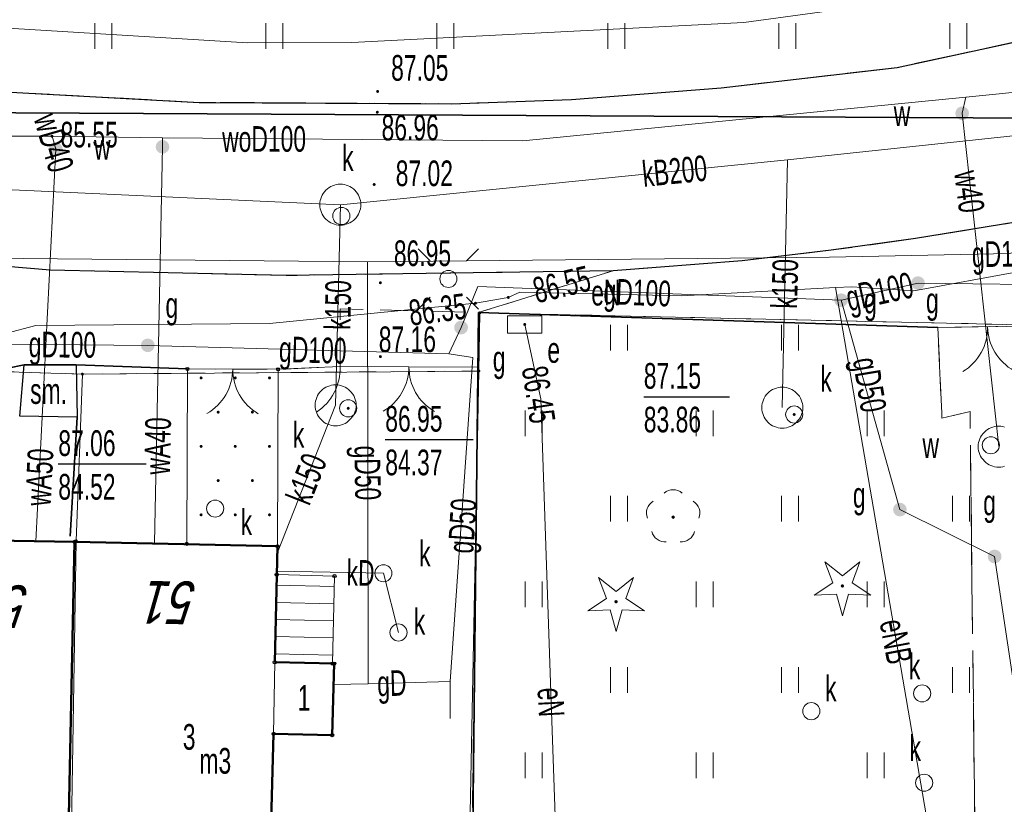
# Model space of a CAD drawing. Header units: metres. Extents: x 7504240 to 7504745, y 5782869 to 5783359.
# Tile 35 of 93: x 7504441 to 7504470, y 5782971 to 5782994. Entities that reach past the tile are written whole.
import ezdxf
from ezdxf.enums import TextEntityAlignment as Align

# ---------------------------------------------------------------- set-up
doc = ezdxf.new("R2010")
doc.units = ezdxf.units.M
doc.header["$MEASUREMENT"] = 0
for name, pattern in [('1.0_0.5', [1.5, 1, -0.5]), ('1.5_0.5', [2, 1.5, -0.5]), ('219-500', [0]), ('egug-500', [1, 0.5, -0.5]), ('l219_500', [0]), ('l32_500', [0]), ('otob_500', [0]), ('otof_500', [0])]:
    doc.linetypes.add(name, pattern=pattern)
doc.layers.get('0').update_dxf_attribs({"color": 2, "linetype": 'CONTINUOUS', "lineweight": 5})
for name, color, linetype in [('203-punkt graniczny', 7, 'CONTINUOUS'), ('216-obręb ewidencyjny', 7, 'CONTINUOUS'), ('218-kontur użytku gruntowego', 7, 'CONTINUOUS'), ('219-działka ewidencyjna', 7, 'CONTINUOUS'), ('312-budynek ewidencyjny', 7, 'CONTINUOUS'), ('312-oznaczenie budynku ewidencyjnego-Atr117', 7, 'CONTINUOUS'), ('320-blok - kondygnacja nadziemna', 7, 'CONTINUOUS'), ('320-blok - kondygnacja nadziemna-Atr25', 7, 'CONTINUOUS'), ('352-schody', 7, 'CONTINUOUS'), ('Adres nieruchomości (na budynku)', 7, 'CONTINUOUS'), ('brama', 7, 'CONTINUOUS'), ('chodnik', 7, 'CONTINUOUS'), ('drzewo iglaste', 7, 'CONTINUOUS'), ('drzewo liściaste', 7, 'CONTINUOUS'), ('furtka', 7, 'CONTINUOUS'), ('jezdnia', 7, 'CONTINUOUS'), ('komora podziemna', 7, 'CONTINUOUS'), ('krawężnik', 7, 'CONTINUOUS'), ('latarnia', 7, 'CONTINUOUS'), ('ogrodzenie trwałe', 7, 'CONTINUOUS'), ('pikieta sztuczna', 7, 'CONTINUOUS'), ('pikieta sztuczna-Atr2', 7, 'CONTINUOUS'), ('przewód elektroenergetyczny podziemny', 7, 'CONTINUOUS'), ('przewód elektroenergetyczny podziemny-Atr1', 7, 'CONTINUOUS'), ('przewód gazowy', 7, 'CONTINUOUS'), ('przewód gazowy-Atr1', 7, 'CONTINUOUS'), ('przewód kanalizacyjny', 7, 'CONTINUOUS'), ('przewód kanalizacyjny-Atr1', 7, 'CONTINUOUS'), ('przewód wodociągowy', 7, 'CONTINUOUS'), ('przewód wodociągowy-Atr1', 7, 'CONTINUOUS'), ('Punkt budynku', 7, 'CONTINUOUS'), ('rzędna', 7, 'CONTINUOUS'), ('rzędna-Atr2', 7, 'CONTINUOUS'), ('rzędna-Atr3', 7, 'CONTINUOUS'), ('szafa elektroenergetyczna lub kontener', 7, 'CONTINUOUS'), ('szafa elektroenergetyczna lub kontener-Atr17', 7, 'CONTINUOUS'), ('trawnik', 7, 'CONTINUOUS'), ('wjazd do podziemia', 7, 'CONTINUOUS'), ('właz do komory lub kanału - okrągły', 7, 'CONTINUOUS'), ('właz do komory lub kanału - okrągły-Atr17', 7, 'CONTINUOUS'), ('zasuwa lub zawór', 7, 'CONTINUOUS'), ('zasuwa lub zawór-Atr17', 7, 'CONTINUOUS'), ('śmietnik', 7, 'CONTINUOUS'), ('śmietnik-Atr17', 7, 'CONTINUOUS')]:
    doc.layers.add(name, color=color, linetype=linetype)
doc.styles.get("Standard").update_dxf_attribs({"font": 'Working1250', "width": 0.75})
doc.linetypes.add('902-500', pattern='A,3.75,0,[1,ksztalty.shx,S=0.5,R=0,X=0,Y=0],3.75', length=7.5)

# ---------------------------------------------------------------- blocks, each defined once
blk = doc.blocks.new('PW01')
at = {"linetype": 'Continuous', "lineweight": 13}
h = blk.add_hatch(color=0, dxfattribs=at)
edge = h.paths.add_edge_path()
edge.add_arc((0, 0), 0.045, 0, 360)
blk = doc.blocks.new('US25')
at = {"linetype": 'Continuous', "lineweight": 0}
h = blk.add_hatch(color=0, dxfattribs=at)
edge = h.paths.add_edge_path()
edge.add_arc((0, 0), 0.2, 0, 360)
blk = doc.blocks.new('US22')
at = {"color": 0, "linetype": 'Continuous', "lineweight": 13}
blk.add_circle((0, 0), 0.25, dxfattribs=at)
blk = doc.blocks.new('SM01')
at = {"color": 0, "linetype": 'Continuous', "lineweight": 13}
for p, q in [((-0.53, 0.531), (-0.883, 0.884)), ((0.531, 0.531), (0.884, 0.884)), ((-0.53, -0.53), (-0.883, -0.883)), ((0.531, -0.53), (0.884, -0.883))]:
    blk.add_line(p, q, dxfattribs=at)
blk.add_circle((0, 0), 0.25, dxfattribs=at)
blk = doc.blocks.new('US18')
at = {"color": 0, "linetype": 'Continuous', "lineweight": 13}
for p, q in [((-0.5, -0.25), (-0.5, 0.25)), ((-0.5, 0.25), (0.5, 0.25)), ((0.5, -0.25), (0.5, 0.25)), ((-0.5, -0.25), (0.5, -0.25))]:
    blk.add_line(p, q, dxfattribs=at)
blk = doc.blocks.new('OP011')
at = {"linetype": 'Continuous', "lineweight": 13}
h = blk.add_hatch(color=0, dxfattribs=at)
edge = h.paths.add_edge_path()
edge.add_arc((0, 0), 0.05, 0, 360)
at = {"color": 0, "linetype": 'Continuous', "lineweight": 13}
for p, q in [((-0.283, 0.093), (-0.512, 0.706)), ((-0.512, 0.706), (0, 0.299)), ((0, 0.299), (0.512, 0.706)), ((0.512, 0.706), (0.283, 0.093)), ((-0.828, -0.268), (-0.283, 0.093)), ((0.283, 0.093), (0.828, -0.268)), ((-0.175, -0.24), (-0.828, -0.268)), ((0, -0.87), (-0.175, -0.24)), ((0.175, -0.24), (0, -0.87)), ((0.828, -0.268), (0.175, -0.24))]:
    blk.add_line(p, q, dxfattribs=at)
blk = doc.blocks.new('OP021')
at = {"linetype": 'Continuous', "lineweight": 13}
h = blk.add_hatch(color=0, dxfattribs=at)
edge = h.paths.add_edge_path()
edge.add_arc((0, 0), 0.05, 0, 360)
at = {"color": 0, "linetype": 'Continuous', "lineweight": 13}
for centre, start, end in [((0, 0.4), 49.272, 130.728), ((-0.38, 0.124), 121.308, 202.548), ((0.38, 0.124), 337.452, 58.692), ((-0.235, -0.324), 193.221, 274.871), ((0.235, -0.324), 265.129, 346.779)]:
    blk.add_arc(centre, 0.4, start, end, dxfattribs=at)
blk = doc.blocks.new('OK02')
at = {"color": 0, "linetype": 'Continuous', "lineweight": 0}
for centre, start, end in [((-1.5, 0), 0, 60), ((1.5, 0), 120, 180)]:
    blk.add_arc(centre, 1.5, start, end, dxfattribs=at)
blk = doc.blocks.new('OK04')
at = {"color": 0, "linetype": 'Continuous', "lineweight": 0}
blk.add_arc((1.5, 0.001), 1.5, 120, 180, dxfattribs=at)
blk = doc.blocks.new('TU04')
at = {"color": 0, "linetype": 'Continuous', "lineweight": 13}
for p, q in [((0, 0), (0, 0.75)), ((0.5, 0), (0.5, 0.75))]:
    blk.add_line(p, q, dxfattribs=at)
blk = doc.blocks.new('203')
at = {"linetype": 'Continuous', "lineweight": 0}
h = blk.add_hatch(color=0, dxfattribs=at)
edge = h.paths.add_edge_path()
edge.add_arc((0, 0), 0.045, 0, 360)
blk = doc.blocks.new('PUNKTBUD')
at = {"color": 0}
blk.add_circle((0, 0), 0.045, dxfattribs=at)
blk = doc.blocks.new('PW02')
at = {"linetype": 'Continuous', "lineweight": 13}
h = blk.add_hatch(color=0, dxfattribs=at)
edge = h.paths.add_edge_path()
edge.add_arc((0, 0), 0.045, 0, 360)

msp = doc.modelspace()

# ---------------------------------------------------------------- linework, layer by layer
at = {"layer": '216-obręb ewidencyjny', "color": 7, "linetype": 'l32_500', "lineweight": 35, "flags": 128}
msp.add_lwpolyline([(7504478.44, 5782991.44), (7504422.45, 5782991.73)], dxfattribs=at)
at = {"layer": '218-kontur użytku gruntowego', "color": 3, "linetype": 'egug-500', "lineweight": 18, "flags": 128}
for points in [[(7504422.45, 5782991.73), (7504478.44, 5782991.44)], [(7504454.69, 5782985.79), (7504454.66, 5782984.09)], [(7504470.97, 5782985.43), (7504454.69, 5782985.79)], [(7504443.07, 5782984), (7504433.82, 5782984.29)], [(7504454.66, 5782984.09), (7504443.07, 5782984)]]:
    msp.add_lwpolyline(points, dxfattribs=at)
at = {"layer": '219-działka ewidencyjna', "color": 7, "linetype": 'l219_500', "lineweight": 18, "flags": 128}
msp.add_lwpolyline([(7504478.44, 5782991.44), (7504422.45, 5782991.73)], dxfattribs=at)
at = {"layer": '219-działka ewidencyjna', "color": 7, "linetype": '219-500', "lineweight": 18, "flags": 128}
for points in [[(7504478.44, 5782991.44), (7504422.45, 5782991.73)], [(7504454.66, 5782984.09), (7504454.69, 5782985.79)], [(7504470.97, 5782985.43), (7504454.69, 5782985.79)], [(7504433.82, 5782984.29), (7504443.07, 5782984)], [(7504443.07, 5782984), (7504454.66, 5782984.09)], [(7504454.66, 5782984.09), (7504453.98, 5782949.34)], [(7504443.07, 5782984), (7504442.89, 5782979.13)], [(7504442.89, 5782979.13), (7504442.66, 5782965.42)]]:
    msp.add_lwpolyline(points, dxfattribs=at)
at = {"layer": '312-budynek ewidencyjny', "color": 7, "linetype": 'Continuous', "lineweight": 50, "flags": 128}
for points in [[(7504442.84, 5782979.1), (7504436.94, 5782979.2)], [(7504442.84, 5782979.1), (7504442.6, 5782967.8)], [(7504442.6, 5782967.8), (7504442.84, 5782979.1)], [(7504448.77, 5782978.97), (7504442.84, 5782979.1)], [(7504448.69, 5782975.58), (7504448.77, 5782978.97)], [(7504450.43, 5782975.54), (7504448.69, 5782975.58)], [(7504450.37, 5782973.45), (7504450.43, 5782975.54)], [(7504448.5, 5782967.7), (7504448.66, 5782973.49)], [(7504448.66, 5782973.49), (7504450.37, 5782973.45)]]:
    msp.add_lwpolyline(points, dxfattribs=at)
at = {"layer": '320-blok - kondygnacja nadziemna', "color": 7, "linetype": 'Continuous', "lineweight": 18, "flags": 128}
for points in [[(7504442.54, 5782965.1), (7504442.84, 5782979.1), (7504436.94, 5782979.2), (7504436.85, 5782976.09), (7504435.1, 5782976.14), (7504435.04, 5782974.46), (7504432.13, 5782974.61), (7504431.76, 5782965.39), (7504435.38, 5782965.29)], [(7504448.66, 5782973.49), (7504448.69, 5782975.58), (7504448.77, 5782978.97), (7504442.84, 5782979.1), (7504442.6, 5782967.8), (7504448.5, 5782967.7)], [(7504448.69, 5782975.58), (7504448.66, 5782973.49), (7504450.37, 5782973.45), (7504450.43, 5782975.54)]]:
    msp.add_lwpolyline(points, close=True, dxfattribs=at)
at = {"layer": '352-schody', "color": 7, "linetype": 'Continuous', "lineweight": 18, "flags": 128}
msp.add_lwpolyline([(7504448.69, 5782975.58), (7504450.38, 5782975.54), (7504450.44, 5782978.1), (7504448.75, 5782978.14)], close=True, dxfattribs=at)
msp.add_lwpolyline([(7504448.69, 5782975.58), (7504450.38, 5782975.54), (7504450.44, 5782978.1), (7504448.75, 5782978.14)], close=True, dxfattribs=at)
for points in [[(7504450.433, 5782977.791), (7504448.743, 5782977.829)], [(7504450.421, 5782977.291), (7504448.731, 5782977.329)], [(7504450.409, 5782976.791), (7504448.719, 5782976.829)], [(7504450.398, 5782976.292), (7504448.708, 5782976.329)], [(7504450.386, 5782975.792), (7504448.696, 5782975.829)]]:
    msp.add_lwpolyline(points, dxfattribs=at)
at = {"layer": 'brama', "color": 7, "linetype": 'otob_500', "lineweight": 18, "flags": 128}
for points in [[(7504470.99, 5782985.41), (7504468.08, 5782985.36)], [(7504448.79, 5782984.14), (7504446.14, 5782984.15)], [(7504454.63, 5782984.2), (7504450.6, 5782984.22)]]:
    msp.add_lwpolyline(points, dxfattribs=at)
at = {"layer": 'chodnik', "color": 7, "linetype": '1.0_0.5', "lineweight": 18, "flags": 128}
for points in [[(7504502.02, 5782998.51), (7504514.08, 5783003.77), (7504517.19, 5783005.17), (7504517.89, 5783003.61), (7504514.67, 5783001.95), (7504513.49, 5783001.38), (7504508.89, 5782999.32), (7504503.23, 5782996.96), (7504492.44, 5782992.9), (7504486.52, 5782990.94), (7504487.17, 5782989.68), (7504484.24, 5782988.99), (7504483.76, 5782990.26), (7504480.07, 5782989.16), (7504478.74, 5782988.79), (7504477.35, 5782988.41), (7504476.31, 5782988.19), (7504473.87, 5782987.59), (7504474.18, 5782986.38), (7504473.05, 5782985.85), (7504470.99, 5782985.41), (7504468.08, 5782985.36), (7504454.65, 5782985.8), (7504458.59, 5782987.02), (7504462.36, 5782987.31), (7504464.96, 5782987.62), (7504467.43, 5782987.96), (7504470.36, 5782988.44), (7504473.94, 5782989.24), (7504476.85, 5782990.02), (7504480.8, 5782991.1), (7504484.23, 5782992.16), (7504488.87, 5782993.68)], [(7504458.59, 5782987.02), (7504454.65, 5782985.8), (7504450.6, 5782985.91), (7504450.6, 5782984.22), (7504448.79, 5782984.14), (7504446.14, 5782984.15), (7504442.89, 5782984.27), (7504441.37, 5782984.27), (7504440.4, 5782984.08), (7504440.48, 5782984.65), (7504437.57, 5782984.72), (7504437.52, 5782984.15), (7504433.64, 5782984.31), (7504430.76, 5782984.72), (7504429.04, 5782985.01), (7504427.84, 5782985.16), (7504424.91, 5782985.52), (7504420.02, 5782986.25), (7504416.62, 5782986.83), (7504416.43, 5782986.87), (7504415.17, 5782987.07), (7504415.66, 5782988.46), (7504412.32, 5782989.29), (7504404.95, 5782991.26), (7504401.17, 5782992.15), (7504400.03, 5782992.41), (7504383.8, 5782996.87), (7504379.5, 5782997.74), (7504378.7, 5782997.69), (7504380.09, 5782998.65), (7504396.6, 5782994.48), (7504405.37, 5782992.35), (7504413.65, 5782990.36), (7504424.96, 5782988.52), (7504427.73, 5782988.13), (7504430.56, 5782987.86), (7504437.74, 5782987.41), (7504442.13, 5782987.04), (7504449.03, 5782986.88)]]:
    msp.add_lwpolyline(points, close=True, dxfattribs=at)
at = {"layer": 'furtka', "color": 7, "linetype": 'otof_500', "lineweight": 18, "flags": 128}
msp.add_lwpolyline([(7504450.6, 5782984.22), (7504448.79, 5782984.14)], dxfattribs=at)
at = {"layer": 'jezdnia', "color": 7, "linetype": '1.5_0.5', "lineweight": 18, "flags": 128}
for points in [[(7504258.91, 5783102.195), (7504259.32, 5783101.71), (7504260.19, 5783100.87), (7504261.03, 5783100.2), (7504262.23, 5783099.48), (7504263.58, 5783098.75), (7504271.27, 5783096.34), (7504273.07, 5783095.78), (7504273.4, 5783095.77), (7504279.31, 5783093.59), (7504279.17, 5783092.79), (7504278.85, 5783090.82), (7504278.64, 5783087.72), (7504278.81, 5783086.08), (7504282.18, 5783066.33), (7504283.44, 5783058.97), (7504284.42, 5783053.22), (7504284.91, 5783049.94), (7504285.49, 5783046.49), (7504285.84, 5783044.92), (7504286.31, 5783043.45), (7504286.85, 5783042.21), (7504287.36, 5783041.25), (7504289.58, 5783038.5), (7504293.54, 5783034.48), (7504295.7, 5783032.45), (7504300.71, 5783028.28), (7504305.95, 5783024.59), (7504308.28, 5783023.17), (7504310.62, 5783021.96), (7504313.43, 5783020.91), (7504340.95, 5783013.8), (7504343.87, 5783015), (7504366.83, 5783009.82), (7504368.46, 5783007.35), (7504380.09, 5783004.41), (7504392.58, 5783000.89), (7504409.71, 5782996.44), (7504418.79, 5782994.61), (7504427.67, 5782993.29), (7504438.12, 5782992.39), (7504446.48, 5782991.94), (7504453.86, 5782991.9), (7504457.37, 5782992.02), (7504461.74, 5782992.36), (7504466.89, 5782992.96), (7504475.17, 5782994.75), (7504481.39, 5782996.44), (7504489.89, 5782999.25), (7504498.82, 5783002.54), (7504509.98, 5783007.34), (7504522.54, 5783013.35), (7504529.26, 5783016.68), (7504538.28, 5783021.08), (7504546.06, 5783024.95), (7504563.03, 5783033.15), (7504576.07, 5783039.52), (7504582.27, 5783042.49), (7504590.59, 5783046.56), (7504598.34, 5783050.34), (7504604.14, 5783053.16), (7504612.18, 5783057.1), (7504619.41, 5783060.65), (7504623.25, 5783062.68), (7504628.55, 5783065.83), (7504632.69, 5783068.5), (7504637.19, 5783071.66), (7504640.42, 5783074.18), (7504646.93, 5783079.7), (7504651.35, 5783083.5), (7504656.24, 5783087.72), (7504659.96, 5783091.18), (7504663.58, 5783094.96), (7504668.61, 5783100.21), (7504672.24, 5783104.28), (7504673.98, 5783106.47), (7504676.16, 5783109.22), (7504677.92, 5783111.69), (7504683.21, 5783119.6), (7504692.97, 5783134.06), (7504697.28, 5783140.66), (7504703.94, 5783137.76), (7504702.01, 5783134.84), (7504700.11, 5783131.95), (7504682.52, 5783107.61), (7504681.53, 5783107.36), (7504680.83, 5783106.66), (7504679.47, 5783104.87), (7504671.52, 5783096.13), (7504667.4, 5783091.62), (7504665.49, 5783089.55), (7504663.61, 5783087.67), (7504662.46, 5783086.44), (7504660.96, 5783085.08), (7504658.9, 5783083.2), (7504656.05, 5783080.53), (7504654.45, 5783079), (7504652.94, 5783077.72), (7504651.64, 5783076.47), (7504650.36, 5783075.37), (7504648.75, 5783073.98), (7504646.46, 5783072.13), (7504645.81, 5783071.59), (7504644.26, 5783070.33), (7504641.19, 5783067.95), (7504637.74, 5783065.38), (7504634.35, 5783062.98), (7504630.46, 5783060.56), (7504628.13, 5783059.2), (7504623.19, 5783056.57), (7504609.99, 5783050.25), (7504604.6, 5783047.61), (7504591.25, 5783041.21), (7504585.49, 5783038.44), (7504574.11, 5783032.73), (7504572.98, 5783032.14), (7504571.83, 5783031.12), (7504570.86, 5783029.98), (7504570.06, 5783028.28), (7504569.86, 5783026.77), (7504569.7, 5783024.89), (7504570.78, 5783021.85), (7504573.24, 5783017.15), (7504573.89, 5783016.17), (7504582.776, 5783007.938)], [(7504577.831, 5783003.782), (7504558.98, 5783020.81), (7504558.19, 5783021.34), (7504557.01, 5783021.88), (7504555.95, 5783022.12), (7504554.68, 5783022.21), (7504552.44, 5783021.93), (7504550.87, 5783021.47), (7504550.03, 5783021.13), (7504542.66, 5783017.53), (7504537.48, 5783015.03), (7504523.13, 5783008.03), (7504517.19, 5783005.17), (7504514.08, 5783003.77), (7504502.02, 5782998.51), (7504488.87, 5782993.68), (7504484.23, 5782992.16), (7504480.8, 5782991.1), (7504476.85, 5782990.02), (7504473.94, 5782989.24), (7504470.36, 5782988.44), (7504467.43, 5782987.96), (7504464.96, 5782987.62), (7504462.36, 5782987.31), (7504458.59, 5782987.02), (7504449.03, 5782986.88), (7504442.13, 5782987.04), (7504437.74, 5782987.41), (7504430.56, 5782987.86), (7504427.73, 5782988.13), (7504424.96, 5782988.52), (7504413.65, 5782990.36), (7504405.37, 5782992.35), (7504396.6, 5782994.48), (7504380.09, 5782998.65), (7504378.7, 5782997.69), (7504375.03, 5782998.38), (7504374.88, 5783000.07), (7504368.43, 5783001.67), (7504353.45, 5783005.46), (7504353.03, 5783003.8), (7504350.27, 5783004.56), (7504350.7, 5783006.22), (7504338.73, 5783009.18), (7504327.02, 5783012.16), (7504317.39, 5783014.53), (7504311.06, 5783016.11), (7504310.08, 5783016.41), (7504309.45, 5783016.6), (7504308.89, 5783016.86), (7504307.34, 5783017.55), (7504306.48, 5783018.06), (7504305, 5783018.95), (7504300.2, 5783022.51), (7504296.41, 5783025.45), (7504290.27, 5783030.5), (7504289.3, 5783031.28), (7504288.43, 5783032.11), (7504287.13, 5783033.44), (7504286.42, 5783034.2), (7504285.74, 5783034.91), (7504285.14, 5783035.65), (7504284.47, 5783036.52), (7504283.9, 5783037.33), (7504282.84, 5783038.99), (7504282.4, 5783039.77), (7504281.96, 5783040.59), (7504281.75, 5783041.13), (7504281.47, 5783041.8), (7504281.28, 5783042.41), (7504281.2, 5783042.89), (7504280.37, 5783047.58), (7504276.97, 5783066.63), (7504274.5, 5783079.66), (7504273.59, 5783081.67), (7504272.03, 5783083.99), (7504270.85, 5783085.15), (7504269.08, 5783086.4), (7504267.35, 5783087.7), (7504266.48, 5783088.16), (7504264.89, 5783089.01), (7504263.28, 5783089.41), (7504262.39, 5783089.46), (7504261.52, 5783089.34), (7504260.42, 5783089.03), (7504259.51, 5783088.65), (7504258.89, 5783088.26), (7504258.31, 5783087.84), (7504257.46, 5783087.08), (7504256.96, 5783086.56), (7504256.52, 5783086.01), (7504256.18, 5783085.39), (7504254.9, 5783082.31), (7504255.4, 5783082.11), (7504255.2, 5783081.51), (7504254.64, 5783081.7), (7504250.768, 5783072.44)]]:
    msp.add_lwpolyline(points, dxfattribs=at)
msp.add_lwpolyline([(7504468.08, 5782985.36), (7504470.99, 5782985.41), (7504472.06, 5782978.41), (7504472.55, 5782975.3), (7504473.12, 5782972.06), (7504475.31, 5782957.54), (7504471.07, 5782956.83), (7504470.71, 5782956.83), (7504470.46, 5782965.9), (7504469.93, 5782965.89), (7504469.7, 5782966.85), (7504469.51, 5782967.69), (7504469.36, 5782968.33), (7504469.18, 5782969.1), (7504469.02, 5782982.91), (7504468.2, 5782982.71)], close=True, dxfattribs=at)
at = {"layer": 'komora podziemna', "color": 34, "linetype": 'Continuous', "lineweight": 18, "flags": 128}
for points in [[(7504451.21, 5782988.95), (7504451.21, 5782988.89), (7504451.2, 5782988.83), (7504451.18, 5782988.78), (7504451.16, 5782988.72), (7504451.14, 5782988.67), (7504451.11, 5782988.62), (7504451.07, 5782988.57), (7504451.03, 5782988.53), (7504450.99, 5782988.49), (7504450.94, 5782988.45), (7504450.89, 5782988.42), (7504450.84, 5782988.4), (7504450.78, 5782988.38), (7504450.73, 5782988.36), (7504450.67, 5782988.35), (7504450.61, 5782988.35), (7504450.55, 5782988.35), (7504450.49, 5782988.36), (7504450.44, 5782988.38), (7504450.38, 5782988.4), (7504450.33, 5782988.42), (7504450.28, 5782988.45), (7504450.23, 5782988.49), (7504450.19, 5782988.53), (7504450.15, 5782988.57), (7504450.11, 5782988.62), (7504450.08, 5782988.67), (7504450.06, 5782988.72), (7504450.04, 5782988.78), (7504450.02, 5782988.83), (7504450.01, 5782988.89), (7504450.01, 5782988.95), (7504450.01, 5782989.01), (7504450.02, 5782989.07), (7504450.04, 5782989.12), (7504450.06, 5782989.18), (7504450.08, 5782989.23), (7504450.11, 5782989.28), (7504450.15, 5782989.33), (7504450.19, 5782989.37), (7504450.23, 5782989.41), (7504450.28, 5782989.45), (7504450.33, 5782989.48), (7504450.38, 5782989.5), (7504450.44, 5782989.52), (7504450.49, 5782989.54), (7504450.55, 5782989.55), (7504450.61, 5782989.55), (7504450.67, 5782989.55), (7504450.73, 5782989.54), (7504450.78, 5782989.52), (7504450.84, 5782989.5), (7504450.89, 5782989.48), (7504450.94, 5782989.45), (7504450.99, 5782989.41), (7504451.03, 5782989.37), (7504451.07, 5782989.33), (7504451.11, 5782989.28), (7504451.14, 5782989.23), (7504451.16, 5782989.18), (7504451.18, 5782989.12), (7504451.2, 5782989.07), (7504451.21, 5782989.01)], [(7504451.07, 5782983.09), (7504451.07, 5782983.03), (7504451.06, 5782982.97), (7504451.04, 5782982.92), (7504451.02, 5782982.86), (7504451, 5782982.81), (7504450.97, 5782982.76), (7504450.93, 5782982.71), (7504450.89, 5782982.67), (7504450.85, 5782982.63), (7504450.8, 5782982.59), (7504450.75, 5782982.56), (7504450.7, 5782982.54), (7504450.64, 5782982.52), (7504450.59, 5782982.5), (7504450.53, 5782982.49), (7504450.47, 5782982.49), (7504450.41, 5782982.49), (7504450.35, 5782982.5), (7504450.3, 5782982.52), (7504450.24, 5782982.54), (7504450.19, 5782982.56), (7504450.14, 5782982.59), (7504450.09, 5782982.63), (7504450.05, 5782982.67), (7504450.01, 5782982.71), (7504449.97, 5782982.76), (7504449.94, 5782982.81), (7504449.92, 5782982.86), (7504449.9, 5782982.92), (7504449.88, 5782982.97), (7504449.87, 5782983.03), (7504449.87, 5782983.09), (7504449.87, 5782983.15), (7504449.88, 5782983.21), (7504449.9, 5782983.26), (7504449.92, 5782983.32), (7504449.94, 5782983.37), (7504449.97, 5782983.42), (7504450.01, 5782983.47), (7504450.05, 5782983.51), (7504450.09, 5782983.55), (7504450.14, 5782983.59), (7504450.19, 5782983.62), (7504450.24, 5782983.64), (7504450.3, 5782983.66), (7504450.35, 5782983.68), (7504450.41, 5782983.69), (7504450.47, 5782983.69), (7504450.53, 5782983.69), (7504450.59, 5782983.68), (7504450.64, 5782983.66), (7504450.7, 5782983.64), (7504450.75, 5782983.62), (7504450.8, 5782983.59), (7504450.85, 5782983.55), (7504450.89, 5782983.51), (7504450.93, 5782983.47), (7504450.97, 5782983.42), (7504451, 5782983.37), (7504451.02, 5782983.32), (7504451.04, 5782983.26), (7504451.06, 5782983.21), (7504451.07, 5782983.15)], [(7504464.13, 5782983.02), (7504464.13, 5782982.96), (7504464.12, 5782982.9), (7504464.1, 5782982.85), (7504464.08, 5782982.79), (7504464.06, 5782982.74), (7504464.03, 5782982.69), (7504463.99, 5782982.64), (7504463.95, 5782982.6), (7504463.91, 5782982.56), (7504463.86, 5782982.52), (7504463.81, 5782982.49), (7504463.76, 5782982.47), (7504463.7, 5782982.45), (7504463.65, 5782982.43), (7504463.59, 5782982.42), (7504463.53, 5782982.42), (7504463.47, 5782982.42), (7504463.41, 5782982.43), (7504463.36, 5782982.45), (7504463.3, 5782982.47), (7504463.25, 5782982.49), (7504463.2, 5782982.52), (7504463.15, 5782982.56), (7504463.11, 5782982.6), (7504463.07, 5782982.64), (7504463.03, 5782982.69), (7504463, 5782982.74), (7504462.98, 5782982.79), (7504462.96, 5782982.85), (7504462.94, 5782982.9), (7504462.93, 5782982.96), (7504462.93, 5782983.02), (7504462.93, 5782983.08), (7504462.94, 5782983.14), (7504462.96, 5782983.19), (7504462.98, 5782983.25), (7504463, 5782983.3), (7504463.03, 5782983.35), (7504463.07, 5782983.4), (7504463.11, 5782983.44), (7504463.15, 5782983.48), (7504463.2, 5782983.52), (7504463.25, 5782983.55), (7504463.3, 5782983.57), (7504463.36, 5782983.59), (7504463.41, 5782983.61), (7504463.47, 5782983.62), (7504463.53, 5782983.62), (7504463.59, 5782983.62), (7504463.65, 5782983.61), (7504463.7, 5782983.59), (7504463.76, 5782983.57), (7504463.81, 5782983.55), (7504463.86, 5782983.52), (7504463.91, 5782983.48), (7504463.95, 5782983.44), (7504463.99, 5782983.4), (7504464.03, 5782983.35), (7504464.06, 5782983.3), (7504464.08, 5782983.25), (7504464.1, 5782983.19), (7504464.12, 5782983.14), (7504464.13, 5782983.08)]]:
    msp.add_lwpolyline(points, close=True, dxfattribs=at)
at = {"layer": 'komora podziemna', "color": 5, "linetype": 'Continuous', "lineweight": 18, "flags": 128}
msp.add_lwpolyline([(7504470.03, 5782981.31), (7504469.98, 5782981.29), (7504469.92, 5782981.28), (7504469.86, 5782981.28), (7504469.8, 5782981.28), (7504469.74, 5782981.29), (7504469.69, 5782981.31), (7504469.63, 5782981.33), (7504469.58, 5782981.35), (7504469.53, 5782981.38), (7504469.48, 5782981.42), (7504469.44, 5782981.46), (7504469.4, 5782981.5), (7504469.36, 5782981.55), (7504469.33, 5782981.6), (7504469.31, 5782981.65), (7504469.29, 5782981.71), (7504469.27, 5782981.76), (7504469.26, 5782981.82), (7504469.26, 5782981.88), (7504469.26, 5782981.94), (7504469.27, 5782982), (7504469.29, 5782982.05), (7504469.31, 5782982.11), (7504469.33, 5782982.16), (7504469.36, 5782982.21), (7504469.4, 5782982.26), (7504469.44, 5782982.3), (7504469.48, 5782982.34), (7504469.53, 5782982.38), (7504469.58, 5782982.41), (7504469.63, 5782982.43), (7504469.69, 5782982.45), (7504469.74, 5782982.47), (7504469.8, 5782982.48), (7504469.86, 5782982.48), (7504469.92, 5782982.48), (7504469.98, 5782982.47), (7504470.03, 5782982.45)], dxfattribs=at)
at = {"layer": 'krawężnik', "color": 7, "linetype": 'Continuous', "lineweight": 25, "flags": 128}
for points in [[(7504517.19, 5783005.17), (7504514.08, 5783003.77), (7504502.02, 5782998.51), (7504488.87, 5782993.68), (7504484.23, 5782992.16), (7504480.8, 5782991.1), (7504476.85, 5782990.02), (7504473.94, 5782989.24), (7504470.36, 5782988.44), (7504467.43, 5782987.96), (7504464.96, 5782987.62), (7504462.36, 5782987.31), (7504458.59, 5782987.02), (7504449.03, 5782986.88), (7504442.13, 5782987.04), (7504437.74, 5782987.41), (7504430.56, 5782987.86), (7504427.73, 5782988.13), (7504424.96, 5782988.52), (7504413.65, 5782990.36), (7504405.37, 5782992.35), (7504396.6, 5782994.48), (7504380.09, 5782998.65)], [(7504380.09, 5783004.41), (7504392.58, 5783000.89), (7504409.71, 5782996.44), (7504418.79, 5782994.61), (7504427.67, 5782993.29), (7504438.12, 5782992.39), (7504446.48, 5782991.94), (7504453.86, 5782991.9), (7504457.37, 5782992.02), (7504461.74, 5782992.36), (7504466.89, 5782992.96), (7504475.17, 5782994.75)]]:
    msp.add_lwpolyline(points, dxfattribs=at)
at = {"layer": 'ogrodzenie trwałe', "color": 7, "linetype": '902-500', "lineweight": 35, "flags": 128}
for points in [[(7504454.65, 5782985.8), (7504454.46, 5782968.93), (7504454.25, 5782955.78), (7504454.2, 5782949.43)], [(7504468.08, 5782985.36), (7504454.65, 5782985.8)], [(7504446.14, 5782984.15), (7504442.89, 5782984.27), (7504441.37, 5782984.27), (7504440.4, 5782984.08)], [(7504442.92, 5782982.74), (7504442.71, 5782979.26)]]:
    msp.add_lwpolyline(points, dxfattribs=at)
at = {"layer": 'przewód elektroenergetyczny podziemny', "color": 1, "linetype": 'Continuous', "lineweight": 18, "flags": 128}
for points in [[(7504384.1, 5783005.02), (7504389.83, 5783003.5), (7504398.18, 5783001.32), (7504406.3, 5782999.21), (7504413.71, 5782997.47), (7504418.32, 5782996.49), (7504423, 5782995.65), (7504428.76, 5782995.07), (7504438.66, 5782994.24), (7504447.9, 5782993.68), (7504450.95, 5782993.69), (7504462.41, 5782994.27), (7504468.86, 5782995.16), (7504476.51, 5782997.03), (7504484.35, 5782999.31), (7504491.5, 5783001.8), (7504498.3, 5783004.46), (7504504.82, 5783007), (7504513.3, 5783011.07)], [(7504475.97, 5782987), (7504475.99, 5782987.11), (7504475.86, 5782987.98), (7504475.4, 5782988.13), (7504470.47, 5782987), (7504467.38, 5782986.43), (7504465.56, 5782986.55), (7504465.09, 5782986.53), (7504460.59, 5782986.29), (7504455.86, 5782986.39), (7504455.52, 5782986.24), (7504454.56, 5782986.07), (7504448.54, 5782985.48), (7504441.71, 5782985.42), (7504440.82, 5782985.19), (7504440.73, 5782984.05)], [(7504465.09, 5782986.53), (7504468.64, 5782965.85)], [(7504456, 5782985.45), (7504456.47, 5782983.28), (7504456.76, 5782974.7), (7504457.05, 5782966.64), (7504459.55, 5782966.47), (7504459.51, 5782965.67)]]:
    msp.add_lwpolyline(points, dxfattribs=at)
at = {"layer": 'przewód gazowy', "color": 52, "linetype": 'Continuous', "lineweight": 18, "flags": 128}
for points in [[(7504433.27, 5782987.46), (7504451.4, 5782987.28), (7504464.91, 5782987.42), (7504470.18, 5782987.52), (7504481.37, 5782991.06), (7504492.23, 5782994.56), (7504501.24, 5782997.45), (7504504.93, 5782999.15)], [(7504475.48, 5782987.88), (7504472.29, 5782986.6), (7504467.5, 5782986.66)], [(7504451.4, 5782987.28), (7504451.42, 5782974.95)], [(7504467.5, 5782986.66), (7504465.25, 5782986.16)], [(7504454.14, 5782985.36), (7504454.63, 5782986.56), (7504465.25, 5782986.16)], [(7504465.25, 5782986.16), (7504466.97, 5782980.04), (7504469.74, 5782978.67), (7504472.15, 5782962.63), (7504470.57, 5782962.01)], [(7504444.98, 5782984.84), (7504453.78, 5782984.59), (7504454.14, 5782985.36)], [(7504439.99, 5782984.88), (7504444.98, 5782984.84)], [(7504453.78, 5782984.59), (7504454.48, 5782984.48), (7504453.82, 5782975.02), (7504453.82, 5782973.94)], [(7504450.41, 5782974.93), (7504451.42, 5782974.95), (7504453.82, 5782975.02)]]:
    msp.add_lwpolyline(points, dxfattribs=at)
at = {"layer": 'przewód kanalizacyjny', "color": 34, "linetype": 'Continuous', "lineweight": 18, "flags": 128}
for points in [[(7504450.61, 5782988.95), (7504463.68, 5782990.26), (7504471.01, 5782991.04)], [(7504420.98, 5782990.91), (7504431.23, 5782990.1), (7504438.87, 5782989.48), (7504450.61, 5782988.95)], [(7504463.53, 5782983.02), (7504463.68, 5782990.26)], [(7504450.61, 5782988.95), (7504450.47, 5782983.09)], [(7504450.47, 5782983.09), (7504448.77, 5782978.79)], [(7504452.31, 5782976.45), (7504451.87, 5782978.18), (7504448.75, 5782978.24)]]:
    msp.add_lwpolyline(points, dxfattribs=at)
at = {"layer": 'przewód wodociągowy', "color": 5, "linetype": 'Continuous', "lineweight": 18, "flags": 128}
for points in [[(7504510.65, 5783005.94), (7504508.6, 5783004.9), (7504499.67, 5783001.27), (7504497.18, 5783000.43), (7504492.25, 5782998.78), (7504487.51, 5782997.29), (7504481.83, 5782995.41), (7504476.45, 5782993.75), (7504472.87, 5782992.49), (7504468.9, 5782992.09), (7504455.95, 5782990.82), (7504445.41, 5782990.9), (7504442.18, 5782990.95), (7504438.24, 5782990.95), (7504422.56, 5782992.64), (7504415.16, 5782993.48), (7504393, 5782999.19), (7504377.4, 5783003.51)], [(7504469.86, 5782981.88), (7504468.79, 5782991.62), (7504468.9, 5782992.09)], [(7504442.18, 5782990.95), (7504442.29, 5782990.57)], [(7504445.41, 5782990.9), (7504445.41, 5782990.64), (7504445.18, 5782979.07)], [(7504442.29, 5782990.57), (7504441.71, 5782979.12)]]:
    msp.add_lwpolyline(points, dxfattribs=at)
at = {"layer": 'rzędna-Atr2', "color": 7, "flags": 128}
for points in [[(7504459.482, 5782983.34), (7504461.987, 5782983.34)], [(7504451.923, 5782982.086), (7504454.497, 5782982.086)], [(7504442.364, 5782981.375), (7504444.933, 5782981.375)]]:
    msp.add_lwpolyline(points, dxfattribs=at)
at = {"layer": 'trawnik', "color": 7, "linetype": '1.0_0.5', "lineweight": 18, "flags": 128}
for points in [[(7504691.23, 5783148.09), (7504691.28, 5783144.62), (7504691.32, 5783141.75), (7504691.36, 5783140.72), (7504691.28, 5783139.53), (7504691.11, 5783138.41), (7504690.82, 5783137.2), (7504690.57, 5783136.02), (7504690.01, 5783134.4), (7504689.44, 5783133.21), (7504688.74, 5783131.97), (7504687.9, 5783130.63), (7504687.34, 5783129.72), (7504686.29, 5783128.22), (7504684.5, 5783125.54), (7504681.33, 5783120.88), (7504678.4, 5783116.5), (7504676.07, 5783113.08), (7504677.92, 5783111.69), (7504676.16, 5783109.22), (7504673.98, 5783106.47), (7504672.24, 5783104.28), (7504668.61, 5783100.21), (7504663.58, 5783094.96), (7504659.96, 5783091.18), (7504656.24, 5783087.72), (7504651.35, 5783083.5), (7504646.93, 5783079.7), (7504640.42, 5783074.18), (7504637.19, 5783071.66), (7504632.69, 5783068.5), (7504628.55, 5783065.83), (7504623.25, 5783062.68), (7504619.41, 5783060.65), (7504612.18, 5783057.1), (7504604.14, 5783053.16), (7504598.34, 5783050.34), (7504590.59, 5783046.56), (7504582.27, 5783042.49), (7504576.07, 5783039.52), (7504563.03, 5783033.15), (7504546.06, 5783024.95), (7504538.28, 5783021.08), (7504529.26, 5783016.68), (7504522.54, 5783013.35), (7504509.98, 5783007.34), (7504498.82, 5783002.54), (7504489.89, 5782999.25), (7504481.39, 5782996.44), (7504475.17, 5782994.75), (7504466.89, 5782992.96), (7504461.74, 5782992.36), (7504457.37, 5782992.02), (7504453.86, 5782991.9), (7504446.48, 5782991.94), (7504438.12, 5782992.39), (7504427.67, 5782993.29), (7504418.79, 5782994.61), (7504409.71, 5782996.44), (7504392.58, 5783000.89), (7504380.09, 5783004.41), (7504368.46, 5783007.35), (7504366.83, 5783009.82), (7504367, 5783010.06), (7504382.41, 5783006.37), (7504402.32, 5783001.64), (7504417.47, 5782998.08), (7504424.97, 5782996.88), (7504439.68, 5782995.93), (7504461.31, 5782996.25), (7504466.9, 5782996.88), (7504483.25, 5783001.26), (7504493.81, 5783003.86), (7504501.44, 5783006.01), (7504507.93, 5783008.75), (7504518.91, 5783013.94), (7504537.89, 5783023.52), (7504578.71, 5783043.4), (7504605.84, 5783056.43), (7504616.16, 5783061.81), (7504633.77, 5783072.09), (7504639.63, 5783075.99), (7504645.78, 5783081.28), (7504651.28, 5783086.01), (7504660.83, 5783094.45), (7504661.5, 5783095.12), (7504665.57, 5783099.62), (7504670.58, 5783105.9), (7504687.62, 5783131.16), (7504688.67, 5783134.36)], [(7504468.08, 5782985.36), (7504468.2, 5782982.71), (7504469.02, 5782982.91), (7504469.18, 5782969.1), (7504468.77, 5782968.84), (7504468.37, 5782968.59), (7504467.95, 5782968.32), (7504467.65, 5782968.13), (7504467.41, 5782967.98), (7504467.04, 5782967.74), (7504466.68, 5782967.51), (7504466.07, 5782968.08), (7504465.54, 5782968.5), (7504465.23, 5782968.67), (7504464.78, 5782968.9), (7504464.22, 5782969), (7504463.65, 5782969.06), (7504462.95, 5782969), (7504462.52, 5782968.92), (7504462.14, 5782968.73), (7504461.81, 5782968.51), (7504461.42, 5782968.29), (7504461.18, 5782968.09), (7504460.86, 5782967.81), (7504460.65, 5782967.54), (7504460.41, 5782967.24), (7504460.27, 5782966.93), (7504460.19, 5782966.56), (7504460.1, 5782966.1), (7504460.08, 5782965.68), (7504456.94, 5782965.59), (7504454.41, 5782965.78), (7504454.63, 5782984.2), (7504454.65, 5782985.8)]]:
    msp.add_lwpolyline(points, close=True, dxfattribs=at)
at = {"layer": 'wjazd do podziemia', "color": 7, "linetype": 'Continuous', "lineweight": 18, "flags": 128}
msp.add_lwpolyline([(7504448.77, 5782978.97), (7504448.79, 5782984.14), (7504446.14, 5782984.15), (7504446.12, 5782979.04)], close=True, dxfattribs=at)
at = {"layer": 'śmietnik', "color": 7, "linetype": 'Continuous', "lineweight": 25, "flags": 128}
msp.add_lwpolyline([(7504441.37, 5782984.27), (7504442.89, 5782984.27), (7504442.92, 5782982.74), (7504441.24, 5782982.77)], close=True, dxfattribs=at)

# ---------------------------------------------------------------- block references
at = {"layer": '203-punkt graniczny', "color": 7, "linetype": 'Continuous', "lineweight": 18}
for p in [(7504454.69, 5782985.79), (7504454.66, 5782984.09), (7504443.07, 5782984), (7504442.89, 5782979.13)]:
    msp.add_blockref('203', p, dxfattribs=at)
at = {"layer": 'brama', "color": 7, "linetype": 'Continuous', "lineweight": 18}
for p, rotation in [((7504469.535, 5782985.385), 180.984), ((7504447.465, 5782984.145), 179.784), ((7504452.615, 5782984.21), 179.716)]:
    msp.add_blockref('OK02', p, dxfattribs=dict(at, rotation=rotation))
at = {"layer": 'drzewo iglaste', "color": 94, "linetype": 'Continuous', "lineweight": 18}
for p in [(7504465.29, 5782977.81), (7504458.67, 5782977.35)]:
    msp.add_blockref('OP011', p, dxfattribs=at)
at = {"layer": 'drzewo liściaste', "color": 94, "linetype": 'Continuous', "lineweight": 18}
msp.add_blockref('OP021', (7504460.34, 5782979.82), dxfattribs=at)
at = {"layer": 'furtka', "color": 7, "linetype": 'Continuous', "lineweight": 18, "rotation": 182.531}
msp.add_blockref('OK04', (7504450.6, 5782984.22), dxfattribs=at)
at = {"layer": 'latarnia', "color": 7, "linetype": 'Continuous', "lineweight": 18}
msp.add_blockref('SM01', (7504453.77, 5782986.78), dxfattribs=at)
at = {"layer": 'pikieta sztuczna', "color": 7, "linetype": 'Continuous', "lineweight": 13}
for p in [(7504451.7, 5782992.26), (7504451.69, 5782991.65), (7504451.6, 5782989.54), (7504451.78, 5782986.67), (7504451.78, 5782984.51)]:
    msp.add_blockref('PW01', p, dxfattribs=at)
at = {"layer": 'Punkt budynku', "color": 5, "linetype": 'Continuous', "lineweight": 18}
for p in [(7504446.14, 5782984.15), (7504448.79, 5782984.14), (7504442.84, 5782979.1), (7504446.12, 5782979.04), (7504448.77, 5782978.97), (7504448.75, 5782978.14), (7504450.44, 5782978.1), (7504448.69, 5782975.58), (7504450.38, 5782975.54), (7504450.43, 5782975.54), (7504448.66, 5782973.49), (7504450.37, 5782973.45)]:
    msp.add_blockref('PUNKTBUD', p, dxfattribs=at)
at = {"layer": 'rzędna', "color": 5, "linetype": 'Continuous', "lineweight": 18}
msp.add_blockref('PW01', (7504442.18, 5782990.95), dxfattribs=at)
at = {"layer": 'rzędna', "color": 1, "linetype": 'Continuous', "lineweight": 18}
for p in [(7504454.56, 5782986.07), (7504455.52, 5782986.24), (7504456, 5782985.45)]:
    msp.add_blockref('PW01', p, dxfattribs=at)
at = {"layer": 'rzędna', "color": 34, "linetype": 'Continuous', "lineweight": 18}
for p in [(7504450.84, 5782983), (7504463.88, 5782982.82)]:
    msp.add_blockref('PW01', p, dxfattribs=at)
at = {"layer": 'szafa elektroenergetyczna lub kontener', "color": 1, "linetype": 'Continuous', "lineweight": 18}
msp.add_blockref('US18', (7504456, 5782985.45), dxfattribs=at)
at = {"layer": 'trawnik', "color": 7, "linetype": 'Continuous', "lineweight": 18}
for p in [(7504443.429, 5782993.499), (7504448.429, 5782993.499), (7504453.429, 5782993.499), (7504458.429, 5782993.499), (7504463.429, 5782993.499), (7504468.429, 5782993.499), (7504458.509, 5782984.689), (7504463.509, 5782984.689), (7504456.009, 5782982.189), (7504461.009, 5782982.189), (7504466.009, 5782982.189), (7504458.509, 5782979.689), (7504463.509, 5782979.689), (7504468.509, 5782979.689), (7504456.009, 5782977.189), (7504461.009, 5782977.189), (7504466.009, 5782977.189), (7504458.509, 5782974.689), (7504463.509, 5782974.689), (7504468.509, 5782974.689), (7504456.009, 5782972.189), (7504461.009, 5782972.189), (7504466.009, 5782972.189)]:
    msp.add_blockref('TU04', p, dxfattribs=at)
at = {"layer": 'wjazd do podziemia', "color": 7, "linetype": 'Continuous', "lineweight": 18}
for p in [(7504446.538, 5782983.888), (7504447.538, 5782983.888), (7504448.538, 5782983.888), (7504447.038, 5782982.888), (7504448.038, 5782982.888), (7504446.538, 5782981.888), (7504447.538, 5782981.888), (7504448.538, 5782981.888), (7504447.038, 5782980.888), (7504448.038, 5782980.888), (7504446.538, 5782979.888), (7504447.538, 5782979.888), (7504448.538, 5782979.888)]:
    msp.add_blockref('PW02', p, dxfattribs=at)
at = {"layer": 'właz do komory lub kanału - okrągły', "color": 7, "linetype": 'Continuous', "lineweight": 18}
for p in [(7504450.64, 5782988.62), (7504450.84, 5782983), (7504463.88, 5782982.82), (7504469.63, 5782981.92), (7504446.95, 5782980.07), (7504451.87, 5782978.18), (7504452.31, 5782976.45), (7504467.62, 5782974.67), (7504464.38, 5782974.15), (7504467.68, 5782972.06)]:
    msp.add_blockref('US22', p, dxfattribs=at)
at = {"layer": 'zasuwa lub zawór', "color": 5, "linetype": 'Continuous', "lineweight": 18, "rotation": 5.479}
msp.add_blockref('US25', (7504468.79, 5782991.62), dxfattribs=at)
at = {"layer": 'zasuwa lub zawór', "color": 5, "linetype": 'Continuous', "lineweight": 18}
for p in [(7504442.29, 5782990.57), (7504445.41, 5782990.64)]:
    msp.add_blockref('US25', p, dxfattribs=at)
at = {"layer": 'zasuwa lub zawór', "color": 52, "linetype": 'Continuous', "lineweight": 18}
for p in [(7504467.5, 5782986.66), (7504465.25, 5782986.16), (7504444.98, 5782984.84), (7504466.97, 5782980.04)]:
    msp.add_blockref('US25', p, dxfattribs=at)
for p, rotation in [((7504454.14, 5782985.36), 334.492), ((7504469.74, 5782978.67), 242.029)]:
    msp.add_blockref('US25', p, dxfattribs=dict(at, rotation=rotation))

# ---------------------------------------------------------------- texts
at = {"layer": '312-oznaczenie budynku ewidencyjnego-Atr117', "color": 7, "width": 0.667}
msp.add_text('m3', height=0.75, dxfattribs=at).set_placement((7504446.49, 5782972.1), align=Align.BOTTOM_LEFT)
at = {"layer": '320-blok - kondygnacja nadziemna-Atr25', "color": 7, "width": 0.667}
for s, p in [('1', (7504449.55, 5782974.54)), ('3', (7504446.19, 5782973.4))]:
    msp.add_text(s, height=0.75, dxfattribs=at).set_placement(p, align=Align.MIDDLE_CENTER)
at = {"layer": 'Adres nieruchomości (na budynku)', "color": 7, "linetype": 'Continuous', "lineweight": 25, "oblique": 15, "width": 0.79}
for s, rotation, p in [('51A', 178.637, (7504440.37, 5782977.22)), ('51', 179.215, (7504445.73, 5782977.32))]:
    msp.add_text(s, height=1.25, rotation=rotation, dxfattribs=at).set_placement(p, align=Align.MIDDLE_CENTER)
at = {"layer": 'pikieta sztuczna-Atr2', "color": 7, "width": 0.667}
for s, p in [('87.05', (7504452.095, 5782992.571)), ('86.96', (7504451.816, 5782990.826)), ('87.02', (7504452.229, 5782989.491)), ('86.95', (7504452.174, 5782987.156)), ('87.16', (7504451.733, 5782984.641))]:
    msp.add_text(s, height=0.75, dxfattribs=at).set_placement(p)
at = {"layer": 'przewód elektroenergetyczny podziemny-Atr1', "color": 1, "width": 0.667}
for s, rotation, p in [('eN', 0.503, (7504458.372, 5782986.381)), ('eNB', 280.697, (7504466.861, 5782976.186)), ('eN', 273.024, (7504456.77, 5782974.414))]:
    msp.add_text(s, height=0.75, rotation=rotation, dxfattribs=at).set_placement(p, align=Align.MIDDLE_CENTER)
at = {"layer": 'przewód gazowy-Atr1', "color": 52, "width": 0.667}
for s, rotation, p in [('gD100', 1.108, (7504470.06, 5782987.515)), ('gD100', 12.529, (7504466.375, 5782986.41)), ('gD100', -2.157, (7504459.292, 5782986.384)), ('gD100', -0.459, (7504442.485, 5782984.86)), ('gD100', -1.627, (7504449.805, 5782984.703)), ('gD50', 279.492, (7504466.086, 5782983.689)), ('gD50', 271.214, (7504451.407, 5782981.113)), ('gD50', 86.432, (7504454.175, 5782979.565)), ('gD', 1.671, (7504452.115, 5782974.97))]:
    msp.add_text(s, height=0.75, rotation=rotation, dxfattribs=at).set_placement(p, align=Align.MIDDLE_CENTER)
at = {"layer": 'przewód kanalizacyjny-Atr1', "color": 34, "width": 0.667}
msp.add_text('kB200', height=0.75, rotation=5.724, dxfattribs=at).set_placement((7504459.44, 5782989.84), align=Align.MIDDLE_LEFT)
for s, rotation, p in [('k150', 88.568, (7504463.606, 5782986.639)), ('k150', 89.223, (7504450.54, 5782986.02)), ('k150', 68.429, (7504449.62, 5782980.94)), ('kD', -1.102, (7504451.202, 5782978.193))]:
    msp.add_text(s, height=0.75, rotation=rotation, dxfattribs=at).set_placement(p, align=Align.MIDDLE_CENTER)
at = {"layer": 'przewód wodociągowy-Atr1', "color": 5, "width": 0.667}
for s, rotation, p in [('wD40', -73.856, (7504442.235, 5782990.76)), ('woD100', 360.113, (7504448.38, 5782990.87)), ('w40', 277.233, (7504469.003, 5782989.333)), ('wA40', 88.861, (7504445.269, 5782981.9)), ('wA50', 87.097, (7504441.807, 5782980.988))]:
    msp.add_text(s, height=0.75, rotation=rotation, dxfattribs=at).set_placement(p, align=Align.MIDDLE_CENTER)
at = {"layer": 'rzędna-Atr2', "color": 5, "width": 0.667}
msp.add_text('85.55', height=0.75, dxfattribs=at).set_placement((7504442.429, 5782990.996), align=Align.MIDDLE_LEFT)
at = {"layer": 'rzędna-Atr2', "color": 1, "width": 0.667}
for s, rotation, p in [('86.55', 13.36, (7504456.268, 5782986.43)), ('86.35', 7.21, (7504452.62, 5782985.785)), ('86.45', 278.621, (7504456.284, 5782984.229))]:
    msp.add_text(s, height=0.75, rotation=rotation, dxfattribs=at).set_placement(p, align=Align.MIDDLE_LEFT)
at = {"layer": 'rzędna-Atr2', "color": 34, "width": 0.667}
for s, p in [('87.15', (7504459.482, 5782983.348)), ('86.95', (7504451.923, 5782982.094)), ('87.06', (7504442.364, 5782981.383))]:
    msp.add_text(s, height=0.75, dxfattribs=at).set_placement(p, align=Align.BOTTOM_LEFT)
at = {"layer": 'rzędna-Atr3', "color": 34, "width": 0.667}
for s, p in [('83.86', (7504459.482, 5782982.072)), ('84.37', (7504451.923, 5782980.819)), ('84.52', (7504442.364, 5782980.107))]:
    msp.add_text(s, height=0.75, dxfattribs=at).set_placement(p, align=Align.BOTTOM_LEFT)
at = {"layer": 'szafa elektroenergetyczna lub kontener-Atr17', "color": 1, "width": 0.667}
msp.add_text('e', height=0.75, dxfattribs=at).set_placement((7504456.663, 5782984.705), align=Align.MIDDLE_LEFT)
at = {"layer": 'właz do komory lub kanału - okrągły-Atr17', "color": 7, "width": 0.667}
for s, p in [('k', (7504450.661, 5782990.313)), ('k', (7504464.643, 5782983.862)), ('k', (7504449.224, 5782982.224)), ('w', (7504467.63, 5782981.92)), ('k', (7504447.696, 5782979.672)), ('k', (7504452.914, 5782978.757)), ('k', (7504452.756, 5782976.766)), ('k', (7504467.233, 5782975.457)), ('k', (7504464.783, 5782974.815)), ('k', (7504467.254, 5782973.068))]:
    msp.add_text(s, height=0.75, dxfattribs=at).set_placement(p, align=Align.MIDDLE_LEFT)
at = {"layer": 'zasuwa lub zawór-Atr17', "color": 5, "width": 0.667}
for p in [(7504466.79, 5782991.62), (7504443.41, 5782990.64)]:
    msp.add_text('w', height=0.75, dxfattribs=at).set_placement(p, align=Align.MIDDLE_LEFT)
at = {"layer": 'zasuwa lub zawór-Atr17', "color": 52, "width": 0.667}
for p in [(7504445.497, 5782986.016), (7504465.923, 5782986.145), (7504467.733, 5782986.152), (7504455.067, 5782984.45), (7504465.596, 5782980.468), (7504469.407, 5782980.247)]:
    msp.add_text('g', height=0.75, dxfattribs=at).set_placement(p, align=Align.MIDDLE_LEFT)
at = {"layer": 'śmietnik-Atr17', "color": 7, "width": 0.667}
msp.add_text('sm.', height=0.75, dxfattribs=at).set_placement((7504442.08, 5782983.505), align=Align.MIDDLE_CENTER)

doc.saveas('drawing.dxf')
